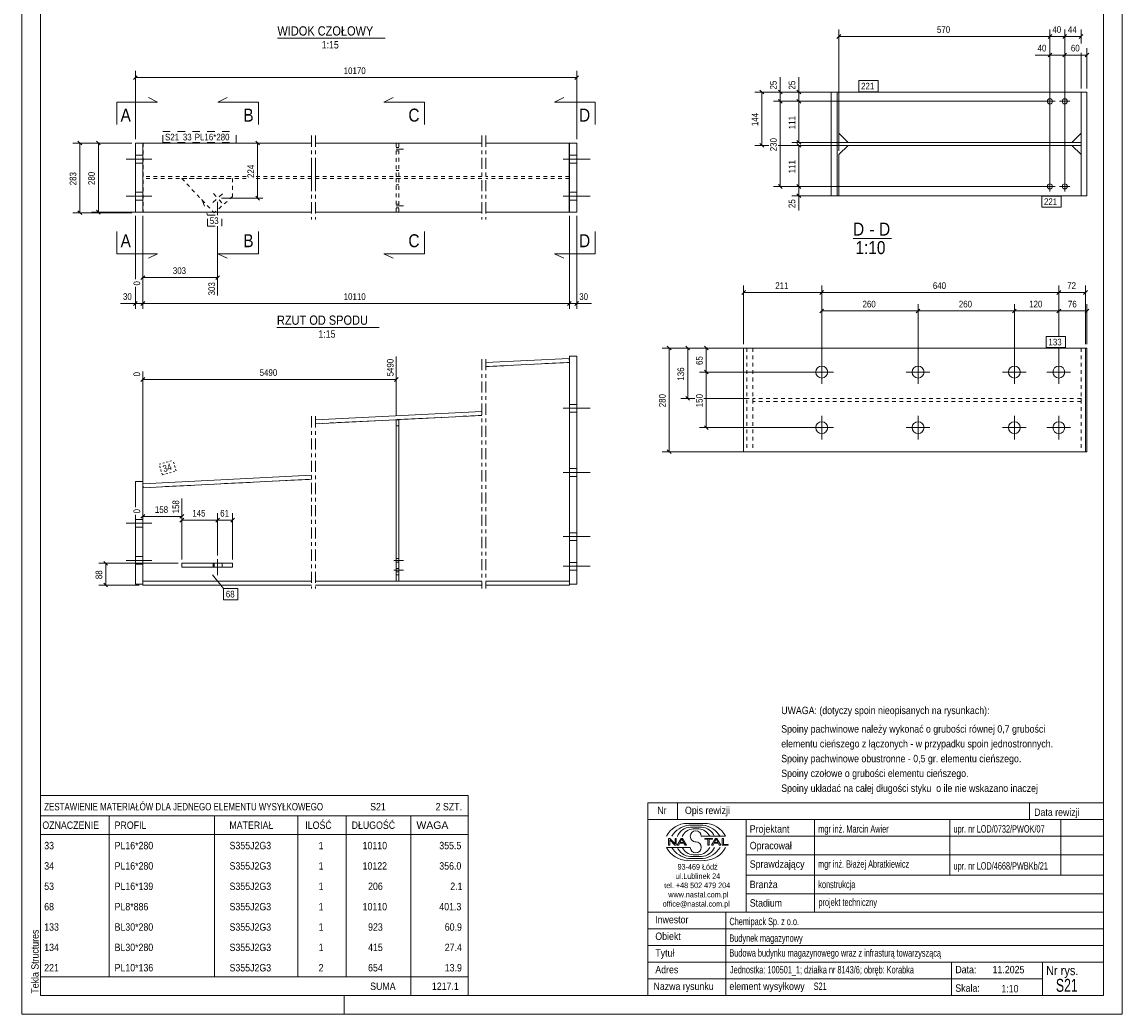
# Model space of a CAD drawing. Header units: millimetres. Extents: x 0 to 297, y 0 to 420.
# Tile 1 of 2: x 0 to 297, y 0 to 268. Entities that reach past the tile are written whole.
import ezdxf

# ---------------------------------------------------------------- set-up
doc = ezdxf.new("R2010")
doc.units = ezdxf.units.MM
for name, pattern in [('XKITLINE00', [0]), ('XKITLINE01', [4, 1, -1, 1, -1]), ('XKITLINE02', [4, 2, -2]), ('XKITLINE03', [6, 3, -1, 1, -1]), ('XKITLINE04', [3, 0.5, -0.5, 0.5, -0.5, 0.5, -0.5])]:
    doc.linetypes.add(name, pattern=pattern)
for name, color, linetype, lineweight in [('Arkusz rysunku', 3, 'Continuous', 0), ('Element', 2, 'Continuous', 0), ('Inny typ obiektu', 7, 'Continuous', 0), ('Przekrój', 7, 'Continuous', 0), ('Wymiar', 4, 'Continuous', 0), ('Znak elementu', 2, 'Continuous', 0), ('Śruba', 3, 'Continuous', 0)]:
    doc.layers.add(name, color=color, linetype=linetype, lineweight=lineweight)
doc.styles.add('ARIAL', font='ARIAL.TTF')

msp = doc.modelspace()

# ---------------------------------------------------------------- linework, layer by layer
at = {"layer": 'Arkusz rysunku', "linetype": 'XKITLINE00', "lineweight": 0}
for p, q in [((0, 420), (0, 0)), ((297, 0), (297, 420)), ((5, 415), (5, 5)), ((292, 5), (292, 415)), ((5, 5), (292, 5)), ((87, 0), (87, 5)), ((0, 0), (297, 0))]:
    msp.add_line(p, q, dxfattribs=at)
at = {"layer": 'Element', "linetype": 'XKITLINE00', "lineweight": 0}
for p, q in [((218.51, 249.02), (220.55, 249.02)), ((218.51, 221.02), (218.51, 249.02)), ((218.51, 249.02), (220.12, 249.02)), ((218.51, 221.02), (218.51, 249.02)), ((220.12, 221.02), (220.12, 249.02)), ((220.12, 249.02), (220.12, 221.02)), ((220.55, 249.02), (220.55, 237.92)), ((285.94, 249.02), (220.55, 249.02)), ((285.94, 249.02), (287.54, 249.02)), ((285.94, 221.02), (285.94, 249.02)), ((285.94, 249.02), (287.54, 249.02)), ((285.94, 221.02), (285.94, 249.02)), ((287.54, 249.02), (287.54, 221.02)), ((287.54, 249.02), (287.54, 221.02)), ((220.55, 237.92), (223.05, 235.42)), ((283.44, 235.42), (285.94, 237.92)), ((30.62, 216.58), (30.62, 235.25)), ((30.62, 235.25), (32.62, 235.25)), ((32.62, 235.25), (78.2, 235.25)), ((32.62, 235.25), (32.62, 216.58)), ((79.2, 235.25), (124.2, 235.25)), ((125.2, 235.25), (147.78, 235.25)), ((147.73, 235.25), (147.73, 216.58)), ((147.78, 216.58), (147.78, 235.25)), ((149.78, 235.25), (147.78, 235.25)), ((149.78, 235.25), (149.78, 216.58)), ((220.12, 234.62), (220.12, 235.42)), ((220.12, 235.42), (285.94, 235.42)), ((220.12, 235.42), (285.94, 235.42)), ((220.12, 234.62), (220.12, 235.42)), ((285.94, 235.42), (285.94, 234.62)), ((285.94, 235.42), (285.94, 234.62)), ((285.94, 234.62), (220.12, 234.62)), ((285.94, 234.62), (220.12, 234.62)), ((223.05, 234.62), (220.55, 232.12)), ((220.55, 232.12), (220.55, 221.02)), ((285.94, 232.12), (283.44, 234.62)), ((218.51, 221.02), (220.55, 221.02)), ((220.12, 221.02), (218.51, 221.02)), ((220.55, 221.02), (285.94, 221.02)), ((287.54, 221.02), (285.94, 221.02)), ((287.54, 221.02), (285.94, 221.02)), ((32.62, 216.58), (30.62, 216.58)), ((78.2, 216.58), (32.62, 216.58)), ((51.7, 216.58), (51.86, 216.41)), ((51.86, 216.41), (52.05, 216.58)), ((124.2, 216.58), (79.2, 216.58)), ((147.78, 216.58), (125.2, 216.58)), ((149.78, 216.58), (147.78, 216.58)), ((287.14, 179.88), (194.84, 179.88)), ((194.84, 179.88), (194.84, 151.88)), ((287.14, 179.88), (287.14, 151.88)), ((287.14, 179.88), (287.54, 179.88)), ((287.54, 151.88), (287.54, 179.88)), ((125.2, 175.93), (147.73, 177.06)), ((125.2, 174.86), (147.78, 175.99)), ((147.73, 177.06), (147.78, 175.99)), ((149.78, 177.66), (147.78, 177.66)), ((147.78, 177.66), (147.78, 116.13)), ((149.78, 116.13), (149.78, 177.66)), ((79.2, 160.49), (124.2, 162.75)), ((79.2, 159.43), (124.2, 161.69)), ((101.04, 160.52), (101.04, 116.93)), ((101.7, 160.52), (101.04, 160.52)), ((101.7, 160.52), (101.7, 116.93)), ((287.14, 151.88), (194.84, 151.88)), ((287.14, 151.88), (287.54, 151.88)), ((30.62, 143.79), (30.62, 136.91)), ((32.62, 143.79), (30.62, 143.79)), ((32.62, 143.21), (78.2, 145.5)), ((32.62, 116.13), (32.62, 143.79)), ((32.62, 143.21), (32.67, 142.15)), ((32.67, 142.15), (78.2, 144.43)), ((32.67, 142.15), (32.62, 142.14)), ((30.62, 134.85), (30.62, 116.13)), ((43.15, 120.66), (43.15, 121.73)), ((56.87, 121.73), (43.15, 121.73)), ((56.87, 120.66), (43.15, 120.66)), ((51.86, 120.66), (51.86, 121.73)), ((56.87, 120.66), (56.87, 121.73)), ((30.62, 116.13), (32.62, 116.13)), ((32.62, 115.86), (32.62, 116.93)), ((32.62, 116.93), (78.2, 116.93)), ((78.2, 115.86), (32.62, 115.86)), ((79.2, 116.93), (124.2, 116.93)), ((124.2, 115.86), (79.2, 115.86)), ((101.7, 116.93), (101.04, 116.93)), ((125.2, 116.93), (147.78, 116.93)), ((147.78, 115.86), (125.2, 115.86)), ((147.78, 116.93), (147.78, 115.86)), ((147.78, 116.13), (149.78, 116.13))]:
    msp.add_line(p, q, dxfattribs=at)
at = {"layer": 'Element', "linetype": 'XKITLINE01', "lineweight": 0}
for p, q in [((220.55, 249.02), (220.88, 249.02)), ((285.94, 249.02), (285.94, 237.92)), ((32.62, 235.25), (32.62, 216.58)), ((32.62, 235.25), (78.2, 235.25)), ((32.62, 216.58), (32.62, 235.25)), ((32.62, 235.25), (32.67, 235.25)), ((32.67, 235.25), (32.67, 216.58)), ((79.2, 235.25), (124.2, 235.25)), ((101.04, 226.18), (101.04, 235.25)), ((101.04, 235.25), (101.7, 235.25)), ((101.7, 235.25), (101.7, 226.18)), ((125.2, 235.25), (147.78, 235.25)), ((147.78, 235.25), (147.73, 235.25)), ((147.78, 235.25), (147.78, 216.58)), ((147.78, 235.25), (147.78, 216.58)), ((223.05, 235.42), (283.44, 235.42)), ((283.44, 234.62), (223.05, 234.62)), ((285.94, 221.02), (285.94, 232.12)), ((32.62, 225.65), (32.62, 226.18)), ((60.5, 226.18), (32.62, 226.18)), ((78.2, 226.18), (63.02, 226.18)), ((124.2, 226.18), (79.2, 226.18)), ((101.7, 227.85), (101.04, 227.85)), ((101.7, 226.18), (101.04, 226.18)), ((147.78, 226.18), (125.2, 226.18)), ((147.78, 225.65), (147.78, 226.18)), ((60.5, 225.65), (32.62, 225.65)), ((43.15, 225.65), (56.87, 225.65)), ((43.15, 225.65), (51.7, 216.58)), ((56.87, 225.65), (56.87, 220.81)), ((78.2, 225.65), (63.02, 225.65)), ((124.2, 225.65), (79.2, 225.65)), ((101.7, 225.65), (101.04, 225.65)), ((101.04, 225.65), (101.04, 216.58)), ((101.7, 223.98), (101.04, 223.98)), ((101.7, 216.58), (101.7, 225.65)), ((147.78, 225.65), (125.2, 225.65)), ((56.87, 220.81), (52.05, 216.58)), ((220.55, 221.02), (220.88, 221.02)), ((32.62, 216.58), (78.2, 216.58)), ((32.67, 216.58), (32.62, 216.58)), ((79.2, 216.58), (124.2, 216.58)), ((101.04, 216.58), (101.7, 216.58)), ((125.2, 216.58), (147.78, 216.58)), ((147.73, 216.58), (147.78, 216.58)), ((197.72, 179.88), (195.74, 179.88)), ((195.74, 179.88), (195.74, 151.88)), ((197.34, 179.88), (197.34, 151.88)), ((285.94, 179.88), (287.14, 179.88)), ((285.94, 179.88), (285.94, 151.88)), ((125.2, 174.86), (147.78, 175.99)), ((147.78, 116.93), (147.78, 175.99)), ((285.94, 166.28), (197.34, 166.28)), ((197.34, 165.48), (197.34, 166.28)), ((285.94, 165.48), (197.34, 165.48)), ((285.94, 165.48), (285.94, 166.28)), ((79.2, 159.43), (124.2, 161.69)), ((101.7, 160.52), (101.04, 160.52)), ((101.04, 160.52), (101.04, 116.93)), ((101.7, 116.93), (101.7, 160.52)), ((101.04, 158.86), (101.7, 158.86)), ((101.04, 158.86), (101.7, 158.86)), ((195.74, 151.88), (197.72, 151.88)), ((285.94, 151.88), (287.14, 151.88)), ((32.62, 142.14), (78.2, 144.43)), ((32.62, 142.14), (32.62, 116.93)), ((51.86, 121.73), (43.15, 121.73)), ((43.15, 120.66), (51.86, 120.66)), ((56.87, 120.66), (56.87, 121.73)), ((32.62, 116.93), (78.2, 116.93)), ((79.2, 116.93), (124.2, 116.93)), ((101.04, 118.59), (101.7, 118.59)), ((101.04, 118.59), (101.7, 118.59)), ((101.04, 116.93), (101.7, 116.93)), ((125.2, 116.93), (147.78, 116.93))]:
    msp.add_line(p, q, dxfattribs=at)
at = {"layer": 'Element', "linetype": 'XKITLINE03', "lineweight": 0}
for p, q in [((78.2, 237.25), (78.2, 214.58)), ((78.2, 237.25), (78.2, 214.58)), ((79.2, 237.25), (79.2, 214.58)), ((79.2, 237.25), (79.2, 214.58)), ((124.2, 237.25), (124.2, 214.58)), ((124.2, 237.25), (124.2, 214.58)), ((125.2, 237.25), (125.2, 214.58)), ((125.2, 237.25), (125.2, 214.58)), ((78.2, 228.18), (78.2, 223.65)), ((79.2, 228.18), (79.2, 223.65)), ((124.2, 176.86), (124.2, 114.93)), ((125.2, 176.86), (125.2, 114.93)), ((78.2, 161.43), (78.2, 114.93)), ((79.2, 161.43), (79.2, 114.93))]:
    msp.add_line(p, q, dxfattribs=at)
at = {"layer": 'Inny typ obiektu', "linetype": 'XKITLINE00', "lineweight": 0}
for p, q in [((68.96, 263.53), (98.04, 263.53)), ((224.38, 209.5), (234.78, 209.5)), ((68.83, 185.41), (96.42, 185.41)), ((5, 59), (5, 53.5)), ((5, 59), (120.5, 59)), ((120.5, 59), (120.5, 53.5)), ((169, 57), (169, 52.5)), ((169, 57), (292, 57)), ((177, 57), (177, 52.5)), ((272, 57), (272, 52.5)), ((292, 57), (292, 52.5)), ((5, 53.5), (5, 48.5)), ((5, 53.5), (120.5, 53.5)), ((23.5, 53.5), (23.5, 48.5)), ((52, 48.5), (52, 53.5)), ((74.5, 53.5), (74.5, 48.5)), ((87.5, 53.5), (87.5, 48.5)), ((105, 53.5), (105, 48.5)), ((120.5, 53.5), (120.5, 48.5)), ((292, 52.5), (169, 52.5)), ((169, 5), (169, 52.5)), ((169, 52.5), (292, 52.5)), ((179.62, 51.49), (184.23, 51.5)), ((180.07, 50.99), (183.86, 51)), ((180.46, 50.49), (183.45, 50.49)), ((195.5, 52.5), (195.5, 27.5)), ((214, 27.5), (214, 52.5)), ((250.5, 52.5), (250.5, 37.5)), ((280.5, 52.5), (280.5, 37.5)), ((292, 52.5), (292, 5)), ((5, 48.5), (120.5, 48.5)), ((5, 48.5), (5, 43)), ((23.5, 48.5), (23.5, 43)), ((52, 43), (52, 48.5)), ((74.5, 48.5), (74.5, 43)), ((87.5, 48.5), (87.5, 43)), ((105, 48.5), (105, 43)), ((120.5, 48.5), (120.5, 43)), ((181.2, 49.98), (182.73, 49.99)), ((183.42, 47.99), (189.98, 47.99)), ((195.5, 48), (292, 48)), ((180.43, 45.01), (174, 45.01)), ((174.93, 47.44), (174.57, 47.44)), ((174.57, 47.44), (174.57, 45.56)), ((174.57, 45.56), (174.9, 45.56)), ((174.9, 47.04), (176.29, 45.56)), ((174.9, 45.56), (174.9, 47.04)), ((176.31, 45.96), (174.93, 47.44)), ((176.29, 45.56), (176.65, 45.56)), ((176.65, 47.44), (176.31, 47.44)), ((176.31, 47.44), (176.31, 45.96)), ((176.65, 45.56), (176.65, 47.44)), ((177.96, 47.44), (176.94, 45.56)), ((176.94, 45.56), (177.31, 45.56)), ((177.31, 45.56), (177.61, 46.13)), ((177.61, 46.13), (178.71, 46.13)), ((177.71, 46.33), (178.14, 47.24)), ((178.6, 46.33), (177.71, 46.33)), ((178.33, 47.44), (177.96, 47.44)), ((178.14, 47.24), (178.6, 46.33)), ((179.41, 45.56), (178.33, 47.44)), ((178.71, 46.13), (179.02, 45.56)), ((179.02, 45.56), (179.41, 45.56)), ((186.43, 47.44), (184.34, 47.44)), ((184.34, 47.44), (184.34, 47.22)), ((184.34, 47.22), (185.21, 47.22)), ((185.21, 47.22), (185.21, 45.56)), ((185.21, 45.56), (185.56, 45.56)), ((185.56, 45.56), (185.56, 47.22)), ((185.56, 47.22), (186.43, 47.22)), ((187.21, 47.44), (186.2, 45.56)), ((186.2, 45.56), (186.57, 45.56)), ((186.43, 47.22), (186.43, 47.44)), ((186.57, 45.56), (186.86, 46.13)), ((186.86, 46.13), (187.96, 46.13)), ((186.96, 46.33), (187.39, 47.24)), ((187.86, 46.33), (186.96, 46.33)), ((187.59, 47.44), (187.21, 47.44)), ((187.4, 47.24), (187.39, 47.24)), ((187.4, 47.24), (187.86, 46.33)), ((188.67, 45.56), (187.59, 47.44)), ((187.96, 46.13), (188.27, 45.56)), ((188.27, 45.56), (188.67, 45.56)), ((189.36, 47.44), (189.01, 47.44)), ((189.01, 47.44), (189.01, 45.56)), ((189.01, 45.56), (190.66, 45.56)), ((189.36, 45.78), (189.36, 47.44)), ((190.66, 45.78), (189.36, 45.78)), ((190.66, 45.56), (190.66, 45.78)), ((5, 43), (5, 37.5)), ((23.5, 43), (23.5, 37.5)), ((52, 37.5), (52, 43)), ((74.5, 43), (74.5, 37.5)), ((87.5, 43), (87.5, 37.5)), ((105, 43), (105, 37.5)), ((120.5, 43), (120.5, 37.5)), ((180.07, 42.01), (183.86, 42)), ((180.46, 42.51), (183.45, 42.51)), ((181.2, 43.02), (182.73, 43.01)), ((195.5, 43), (292, 43)), ((179.62, 41.51), (184.23, 41.5)), ((5, 37.5), (5, 32)), ((23.5, 37.5), (23.5, 32)), ((52, 32), (52, 37.5)), ((74.5, 37.5), (74.5, 32)), ((87.5, 37.5), (87.5, 32)), ((105, 37.5), (105, 32)), ((120.5, 37.5), (120.5, 32)), ((195.5, 37.5), (292, 37.5)), ((5, 32), (5, 26.5)), ((23.5, 32), (23.5, 26.5)), ((52, 26.5), (52, 32)), ((74.5, 32), (74.5, 26.5)), ((87.5, 32), (87.5, 26.5)), ((105, 32), (105, 26.5)), ((120.5, 32), (120.5, 26.5)), ((195.5, 32.5), (292, 32.5)), ((169, 27.5), (292, 27.5)), ((190, 5), (190, 27.5)), ((5, 26.5), (5, 21)), ((23.5, 26.5), (23.5, 21)), ((52, 21), (52, 26.5)), ((74.5, 26.5), (74.5, 21)), ((87.5, 26.5), (87.5, 21)), ((105, 26.5), (105, 21)), ((120.5, 26.5), (120.5, 21)), ((5, 21), (5, 15.5)), ((23.5, 21), (23.5, 15.5)), ((52, 15.5), (52, 21)), ((74.5, 21), (74.5, 15.5)), ((87.5, 21), (87.5, 15.5)), ((105, 21), (105, 15.5)), ((120.5, 21), (120.5, 15.5)), ((169, 23), (292, 23)), ((169, 18.5), (292, 18.5)), ((5, 15.5), (5, 10)), ((23.5, 15.5), (23.5, 10)), ((52, 10), (52, 15.5)), ((74.5, 15.5), (74.5, 10)), ((87.5, 15.5), (87.5, 10)), ((105, 15.5), (105, 10)), ((120.5, 15.5), (120.5, 10)), ((169, 14), (292, 14)), ((251, 5), (251, 14)), ((275.5, 5), (275.5, 14)), ((5, 10), (5, 5)), ((5, 10), (120.5, 10)), ((105, 10), (105, 5)), ((120.5, 10), (120.5, 5)), ((169, 9.5), (275.5, 9.5)), ((5, 5), (120.5, 5)), ((169, 5), (292, 5))]:
    msp.add_line(p, q, dxfattribs=at)
for centre, radius, start, end in [((179.72, 45.08), 6.42, 90.8317, 153.0136), ((180.67, 45), 6.02, 95.7347, 150.2266), ((183.22, 46.41), 4.08, 22.7023, 86.7527), ((183.24, 44.98), 6.04, 29.8256, 84.1252), ((184.25, 45.07), 6.43, 27.0191, 90.199), ((180.7, 46.42), 4.07, 93.3428, 157.3393), ((181.33, 46.6), 3.38, 92.229, 155.8008), ((181.92, 47.99), 1.49, 0.0741, 179.9259), ((181.92, 47.99), 1.49, 179.9259, 270), ((182.59, 46.6), 3.39, 24.2351, 87.5913), ((179.72, 47.92), 6.42, 206.9864, 269.1683), ((180.67, 48), 6.02, 209.7734, 264.2653), ((180.7, 46.58), 4.07, 202.6607, 266.6572), ((181.33, 46.4), 3.38, 204.1992, 267.771), ((181.92, 45.01), 1.49, 180.0741, 359.9259), ((181.92, 45), 1.49, 0.0741, 90), ((182.59, 46.4), 3.39, 272.4087, 335.7649), ((183.22, 46.59), 4.08, 273.2473, 337.2977), ((183.24, 48.02), 6.04, 275.8748, 330.1744), ((184.25, 47.93), 6.43, 269.801, 332.9809)]:
    msp.add_arc(centre, radius, start, end, dxfattribs=at)
at = {"layer": 'Przekrój', "linetype": 'XKITLINE00', "lineweight": 0}
for p, q in [((36.62, 246.29), (34.12, 247.54)), ((52.87, 246.29), (55.37, 247.54)), ((97.7, 246.29), (100.2, 247.54)), ((143.78, 246.29), (146.28, 247.54)), ((25.62, 246.29), (25.62, 240.29)), ((25.62, 246.29), (31.62, 246.29)), ((31.62, 246.29), (36.62, 246.29)), ((57.87, 246.29), (52.87, 246.29)), ((63.87, 246.29), (57.87, 246.29)), ((63.87, 246.29), (63.87, 240.29)), ((102.7, 246.29), (97.7, 246.29)), ((108.7, 246.29), (102.7, 246.29)), ((108.7, 246.29), (108.7, 240.29)), ((148.78, 246.29), (143.78, 246.29)), ((154.78, 246.29), (148.78, 246.29)), ((154.78, 246.29), (154.78, 240.29)), ((25.62, 205.36), (25.62, 211.36)), ((63.87, 205.36), (63.87, 211.36)), ((108.7, 205.36), (108.7, 211.36)), ((154.78, 205.36), (154.78, 211.36)), ((25.62, 205.36), (31.62, 205.36)), ((31.62, 205.36), (36.62, 205.36)), ((36.62, 205.36), (34.12, 204.11)), ((52.87, 205.36), (55.37, 204.11)), ((57.87, 205.36), (52.87, 205.36)), ((63.87, 205.36), (57.87, 205.36)), ((97.7, 205.36), (100.2, 204.11)), ((102.7, 205.36), (97.7, 205.36)), ((108.7, 205.36), (102.7, 205.36)), ((143.78, 205.36), (146.28, 204.11)), ((148.78, 205.36), (143.78, 205.36)), ((154.78, 205.36), (148.78, 205.36))]:
    msp.add_line(p, q, dxfattribs=at)
at = {"layer": 'Wymiar', "linetype": 'XKITLINE00', "lineweight": 0}
for p, q in [((221.06, 264.53), (220.04, 263.51)), ((220.55, 233.12), (220.55, 265.88)), ((278.05, 264.53), (277.03, 263.51)), ((278.05, 264.53), (277.03, 263.51)), ((277.54, 224.52), (277.54, 265.88)), ((277.54, 224.52), (277.54, 265.88)), ((282.05, 264.53), (281.03, 263.51)), ((282.05, 264.53), (281.03, 263.51)), ((281.54, 224.52), (281.54, 265.88)), ((281.54, 224.52), (281.54, 265.88)), ((286.45, 264.53), (285.43, 263.51)), ((285.94, 262.14), (285.94, 265.88)), ((220.55, 264.02), (277.54, 264.02)), ((277.54, 264.02), (281.54, 264.02)), ((281.54, 264.02), (285.94, 264.02)), ((277.54, 259.02), (273.52, 259.02)), ((277.54, 259.02), (273.52, 259.02)), ((278.05, 259.53), (277.03, 258.51)), ((277.54, 224.52), (277.54, 260.88)), ((277.54, 259.02), (281.54, 259.02)), ((282.05, 259.53), (281.03, 258.51)), ((282.05, 259.53), (281.03, 258.51)), ((281.54, 224.52), (281.54, 260.88)), ((281.54, 224.52), (281.54, 260.88)), ((281.54, 259.02), (287.54, 259.02)), ((285.94, 250.02), (285.94, 259.62)), ((288.05, 259.53), (287.03, 258.51)), ((287.54, 250.02), (287.54, 260.88)), ((31.13, 253.42), (30.11, 252.4)), ((30.62, 236.25), (30.62, 254.77)), ((30.62, 252.91), (149.78, 252.91)), ((150.29, 253.42), (149.27, 252.4)), ((149.78, 236.25), (149.78, 254.77)), ((204.74, 249.02), (204.74, 253.04)), ((204.74, 249.02), (204.74, 253.04)), ((209.74, 249.02), (209.74, 253.04)), ((209.74, 249.02), (209.74, 253.04)), ((199.23, 249.53), (200.25, 248.51)), ((204.23, 249.53), (205.25, 248.51)), ((209.23, 249.53), (210.25, 248.51)), ((219.55, 249.02), (197.88, 249.02)), ((199.74, 234.62), (199.74, 249.02)), ((219.55, 249.02), (202.88, 249.02)), ((276.54, 246.52), (202.88, 246.52)), ((276.54, 246.52), (202.88, 246.52)), ((204.23, 247.03), (205.25, 246.01)), ((204.23, 247.03), (205.25, 246.01)), ((204.74, 246.52), (204.74, 249.02)), ((204.74, 223.52), (204.74, 246.52)), ((219.55, 249.02), (207.88, 249.02)), ((276.54, 246.52), (207.88, 246.52)), ((276.54, 246.52), (207.88, 246.52)), ((209.23, 247.03), (210.25, 246.01)), ((209.23, 247.03), (210.25, 246.01)), ((209.74, 246.52), (209.74, 249.02)), ((209.74, 235.42), (209.74, 246.52)), ((29.62, 235.25), (13.76, 235.25)), ((15.11, 235.76), (16.13, 234.74)), ((15.62, 216.41), (15.62, 235.25)), ((29.62, 235.25), (18.76, 235.25)), ((20.11, 235.76), (21.13, 234.74)), ((20.62, 216.58), (20.62, 235.25)), ((53.82, 235.25), (65.06, 235.25)), ((63.11, 235.76), (64.13, 234.74)), ((63.62, 220.36), (63.62, 235.25)), ((199.23, 235.13), (200.25, 234.11)), ((222.05, 235.42), (207.88, 235.42)), ((209.23, 235.93), (210.25, 234.91)), ((209.23, 235.13), (210.25, 234.11)), ((201.62, 234.62), (197.88, 234.62)), ((222.05, 234.62), (204.14, 234.62)), ((222.05, 234.62), (207.88, 234.62)), ((209.74, 223.52), (209.74, 234.62)), ((276.54, 223.52), (202.88, 223.52)), ((204.23, 224.03), (205.25, 223.01)), ((276.54, 223.52), (207.88, 223.52)), ((276.54, 223.52), (207.88, 223.52)), ((209.23, 224.03), (210.25, 223.01)), ((209.23, 224.03), (210.25, 223.01)), ((209.74, 221.02), (209.74, 223.52)), ((53.82, 220.36), (65.06, 220.36)), ((63.11, 220.87), (64.13, 219.85)), ((219.55, 221.02), (207.88, 221.02)), ((209.23, 221.53), (210.25, 220.51)), ((209.74, 221.02), (209.74, 217)), ((209.74, 221.02), (209.74, 217)), ((15.11, 216.92), (16.13, 215.9)), ((20.11, 217.09), (21.13, 216.07)), ((52.82, 219.36), (52.82, 215.76)), ((29.62, 216.41), (13.76, 216.41)), ((31.62, 216.58), (18.76, 216.58)), ((30.62, 215.58), (30.62, 198.45)), ((32.62, 215.58), (32.62, 190.47)), ((32.62, 215.58), (32.62, 190.47)), ((32.62, 215.58), (32.62, 196.76)), ((147.78, 215.58), (147.78, 190.47)), ((147.78, 215.58), (147.78, 190.47)), ((149.78, 215.58), (149.78, 190.47)), ((52.82, 212.76), (52.82, 194.09)), ((33.13, 199.42), (32.11, 198.4)), ((53.33, 199.42), (52.32, 198.4)), ((30.62, 196.4), (30.62, 190.47)), ((32.62, 198.91), (52.82, 198.91)), ((194.84, 180.88), (194.84, 196.74)), ((215.94, 174.38), (215.94, 196.74)), ((215.94, 174.38), (215.94, 196.74)), ((279.94, 182.98), (279.94, 196.74)), ((279.94, 182.98), (279.94, 196.74)), ((287.14, 180.88), (287.14, 196.74)), ((195.35, 195.39), (194.33, 194.37)), ((194.84, 194.88), (215.94, 194.88)), ((216.45, 195.39), (215.43, 194.37)), ((216.45, 195.39), (215.43, 194.37)), ((215.94, 194.88), (279.94, 194.88)), ((280.45, 195.39), (279.43, 194.37)), ((280.45, 195.39), (279.43, 194.37)), ((279.94, 194.88), (287.14, 194.88)), ((287.65, 195.39), (286.63, 194.37)), ((30.62, 191.91), (26.6, 191.91)), ((30.62, 191.91), (26.6, 191.91)), ((31.13, 192.42), (30.11, 191.4)), ((30.62, 191.91), (32.62, 191.91)), ((33.13, 192.42), (32.11, 191.4)), ((33.13, 192.42), (32.11, 191.4)), ((32.62, 191.91), (147.78, 191.91)), ((148.29, 192.42), (147.27, 191.4)), ((148.29, 192.42), (147.27, 191.4)), ((147.78, 191.91), (149.78, 191.91)), ((150.29, 192.42), (149.27, 191.4)), ((149.78, 191.91), (153.8, 191.91)), ((149.78, 191.91), (153.8, 191.91)), ((216.45, 190.39), (215.43, 189.37)), ((215.94, 174.38), (215.94, 191.74)), ((242.45, 190.39), (241.43, 189.37)), ((242.45, 190.39), (241.43, 189.37)), ((241.94, 174.38), (241.94, 191.74)), ((241.94, 174.38), (241.94, 191.74)), ((268.45, 190.39), (267.43, 189.37)), ((268.45, 190.39), (267.43, 189.37)), ((267.94, 174.38), (267.94, 191.74)), ((267.94, 174.38), (267.94, 191.74)), ((280.45, 190.39), (279.43, 189.37)), ((280.45, 190.39), (279.43, 189.37)), ((279.94, 182.98), (279.94, 191.74)), ((279.94, 182.98), (279.94, 191.74)), ((288.05, 190.39), (287.03, 189.37)), ((287.54, 180.88), (287.54, 191.74)), ((215.94, 189.88), (241.94, 189.88)), ((241.94, 189.88), (267.94, 189.88)), ((267.94, 189.88), (279.94, 189.88)), ((279.94, 189.88), (287.54, 189.88)), ((194.74, 179.88), (172.88, 179.88)), ((174.23, 180.39), (175.25, 179.37)), ((174.74, 151.88), (174.74, 179.88)), ((193.84, 179.88), (177.88, 179.88)), ((179.23, 180.39), (180.25, 179.37)), ((179.74, 166.28), (179.74, 179.88)), ((193.84, 179.88), (182.88, 179.88)), ((184.23, 180.39), (185.25, 179.37)), ((184.74, 173.38), (184.74, 179.88)), ((279.94, 174.38), (279.94, 179.98)), ((279.94, 174.38), (279.94, 179.98)), ((279.94, 174.38), (279.94, 179.98)), ((279.94, 174.38), (279.94, 179.98)), ((101.04, 161.52), (101.04, 177.55)), ((32.62, 117.93), (32.62, 173.55)), ((214.94, 173.38), (182.88, 173.38)), ((214.94, 173.38), (182.88, 173.38)), ((184.23, 173.89), (185.25, 172.87)), ((184.23, 173.89), (185.25, 172.87)), ((184.74, 158.38), (184.74, 173.38)), ((33.13, 171.9), (32.11, 170.88)), ((32.62, 171.39), (101.04, 171.39)), ((101.55, 171.9), (100.53, 170.88)), ((179.23, 166.79), (180.25, 165.77)), ((181.62, 166.28), (177.88, 166.28)), ((196.34, 166.28), (184.14, 166.28)), ((214.94, 158.38), (182.88, 158.38)), ((184.23, 158.89), (185.25, 157.87)), ((194.74, 151.88), (172.88, 151.88)), ((174.23, 152.39), (175.25, 151.37)), ((43.15, 122.73), (43.15, 139.22)), ((33.13, 134.9), (32.11, 133.88)), ((32.62, 117.93), (32.62, 136.55)), ((32.62, 134.39), (43.15, 134.39)), ((43.66, 134.9), (42.64, 133.88)), ((43.66, 133.9), (42.64, 132.88)), ((43.15, 122.73), (43.15, 135.25)), ((53.33, 133.9), (52.32, 132.88)), ((53.33, 133.9), (52.32, 132.88)), ((52.82, 123.83), (52.82, 135.25)), ((52.82, 123.83), (52.82, 135.25)), ((57.38, 133.9), (56.36, 132.88)), ((56.87, 122.73), (56.87, 135.25)), ((43.15, 133.39), (52.82, 133.39)), ((52.82, 133.39), (56.87, 133.39)), ((22.11, 122.24), (23.13, 121.22)), ((42.15, 121.73), (20.76, 121.73)), ((22.62, 115.86), (22.62, 121.73)), ((31.62, 115.86), (20.76, 115.86)), ((22.11, 116.37), (23.13, 115.35))]:
    msp.add_line(p, q, dxfattribs=at)
at = {"layer": 'Znak elementu', "linetype": 'XKITLINE00', "lineweight": 0}
for p, q in [((225.95, 252.12), (231.15, 252.12)), ((225.95, 249.12), (225.95, 252.12)), ((231.15, 249.12), (231.15, 252.12)), ((225.95, 249.12), (231.15, 249.12)), ((275.33, 220.92), (280.54, 220.92)), ((275.33, 217.92), (275.33, 220.92)), ((280.54, 217.92), (280.54, 220.92)), ((275.33, 217.92), (280.54, 217.92)), ((276.54, 182.98), (281.74, 182.98)), ((276.54, 179.98), (276.54, 182.98)), ((281.74, 179.98), (281.74, 182.98)), ((276.54, 179.98), (281.74, 179.98)), ((51.43, 118.6), (54.43, 114.91)), ((54.43, 114.91), (58.3, 114.91)), ((54.43, 111.91), (54.43, 114.91)), ((58.3, 111.91), (58.3, 114.91)), ((54.43, 111.91), (58.3, 111.91))]:
    msp.add_line(p, q, dxfattribs=at)
at = {"layer": 'Znak elementu', "linetype": 'XKITLINE02', "lineweight": 0}
for p, q in [((38.02, 238.35), (57.79, 238.35)), ((38.02, 235.35), (38.02, 238.35)), ((57.79, 235.35), (57.79, 238.35)), ((38.02, 235.35), (57.79, 235.35)), ((48.56, 220.05), (50.11, 215.76)), ((50.11, 215.76), (53.98, 215.76)), ((50.11, 212.76), (50.11, 215.76)), ((53.98, 212.76), (53.98, 215.76)), ((50.11, 212.76), (53.98, 212.76))]:
    msp.add_line(p, q, dxfattribs=at)
at = {"layer": 'Znak elementu', "linetype": 'XKITLINE04', "lineweight": 0}
for p, q in [((37.05, 148.47), (40.77, 149.56)), ((41.61, 146.68), (40.77, 149.56)), ((37.9, 145.59), (37.05, 148.47)), ((37.9, 145.59), (41.61, 146.68))]:
    msp.add_line(p, q, dxfattribs=at)
at = {"layer": 'Śruba', "linetype": 'XKITLINE00', "lineweight": 0}
for p, q in [((276.14, 246.52), (278.94, 246.52)), ((277.54, 247.92), (277.54, 245.12)), ((280.14, 246.52), (282.94, 246.52)), ((281.54, 247.92), (281.54, 245.12)), ((30.62, 231.98), (32.62, 231.98)), ((30.62, 231.98), (32.62, 231.98)), ((149.78, 231.98), (147.78, 231.98)), ((149.78, 231.98), (147.78, 231.98)), ((149.78, 231.98), (147.78, 231.98)), ((149.78, 231.98), (147.78, 231.98)), ((28.15, 230.91), (35.09, 230.91)), ((28.15, 230.91), (35.09, 230.91)), ((30.62, 229.85), (32.62, 229.85)), ((30.62, 229.85), (32.62, 229.85)), ((153.45, 230.91), (146.12, 230.91)), ((153.45, 230.91), (146.12, 230.91)), ((153.45, 230.91), (146.12, 230.91)), ((153.45, 230.91), (146.12, 230.91)), ((149.78, 229.85), (147.78, 229.85)), ((149.78, 229.85), (147.78, 229.85)), ((149.78, 229.85), (147.78, 229.85)), ((149.78, 229.85), (147.78, 229.85)), ((278.94, 223.52), (276.14, 223.52)), ((277.54, 222.12), (277.54, 224.92)), ((282.94, 223.52), (280.14, 223.52)), ((281.54, 222.12), (281.54, 224.92)), ((28.15, 220.91), (35.09, 220.91)), ((28.15, 220.91), (35.09, 220.91)), ((30.62, 221.98), (32.62, 221.98)), ((30.62, 221.98), (32.62, 221.98)), ((30.62, 219.85), (32.62, 219.85)), ((30.62, 219.85), (32.62, 219.85)), ((51.52, 219.22), (52.39, 219.98)), ((51.68, 221.66), (52.44, 220.8)), ((53.97, 219.06), (53.21, 219.93)), ((54.13, 221.5), (53.26, 220.74)), ((153.45, 220.91), (146.12, 220.91)), ((153.45, 220.91), (146.12, 220.91)), ((153.45, 220.91), (146.12, 220.91)), ((153.45, 220.91), (146.12, 220.91)), ((149.78, 221.98), (147.78, 221.98)), ((149.78, 221.98), (147.78, 221.98)), ((149.78, 221.98), (147.78, 221.98)), ((149.78, 221.98), (147.78, 221.98)), ((149.78, 219.85), (147.78, 219.85)), ((149.78, 219.85), (147.78, 219.85)), ((149.78, 219.85), (147.78, 219.85)), ((149.78, 219.85), (147.78, 219.85)), ((215.94, 170.18), (215.94, 176.58)), ((241.94, 170.18), (241.94, 176.58)), ((267.94, 170.18), (267.94, 176.58)), ((279.94, 170.18), (279.94, 176.58)), ((212.74, 173.38), (219.14, 173.38)), ((238.74, 173.38), (245.14, 173.38)), ((264.74, 173.38), (271.14, 173.38)), ((276.74, 173.38), (283.14, 173.38)), ((153.45, 163.59), (146.12, 163.59)), ((153.45, 163.59), (146.12, 163.59)), ((149.78, 164.66), (147.78, 164.66)), ((149.78, 164.66), (147.78, 164.66)), ((149.78, 162.53), (147.78, 162.53)), ((149.78, 162.53), (147.78, 162.53)), ((215.94, 155.18), (215.94, 161.58)), ((241.94, 155.18), (241.94, 161.58)), ((267.94, 155.18), (267.94, 161.58)), ((279.94, 155.18), (279.94, 161.58)), ((212.74, 158.38), (219.14, 158.38)), ((238.74, 158.38), (245.14, 158.38)), ((264.74, 158.38), (271.14, 158.38)), ((276.74, 158.38), (283.14, 158.38)), ((153.45, 146.26), (146.12, 146.26)), ((153.45, 146.26), (146.12, 146.26)), ((149.78, 147.33), (147.78, 147.33)), ((149.78, 147.33), (147.78, 147.33)), ((149.78, 145.19), (147.78, 145.19)), ((149.78, 145.19), (147.78, 145.19)), ((28.15, 132.53), (35.09, 132.53)), ((28.15, 132.53), (35.09, 132.53)), ((30.62, 133.59), (32.62, 133.59)), ((30.62, 133.59), (32.62, 133.59)), ((30.62, 131.46), (32.62, 131.46)), ((30.62, 131.46), (32.62, 131.46)), ((153.45, 128.93), (146.12, 128.93)), ((153.45, 128.93), (146.12, 128.93)), ((149.78, 129.99), (147.78, 129.99)), ((149.78, 129.99), (147.78, 129.99)), ((149.78, 127.86), (147.78, 127.86)), ((149.78, 127.86), (147.78, 127.86)), ((28.15, 122.53), (35.09, 122.53)), ((28.15, 122.53), (35.09, 122.53)), ((30.62, 123.59), (32.62, 123.59)), ((30.62, 123.59), (32.62, 123.59)), ((52.82, 118.49), (52.82, 122.83)), ((103.04, 122.53), (100.37, 122.53)), ((101.7, 122.99), (101.04, 122.99)), ((101.7, 122.06), (101.04, 122.06)), ((149.78, 121.99), (147.78, 121.99)), ((149.78, 121.99), (147.78, 121.99)), ((30.62, 121.46), (32.62, 121.46)), ((30.62, 121.46), (32.62, 121.46)), ((51.6, 120.66), (51.6, 121.73)), ((54.05, 120.66), (54.05, 121.73)), ((103.04, 119.86), (100.37, 119.86)), ((101.7, 120.33), (101.04, 120.33)), ((101.7, 119.39), (101.04, 119.39)), ((153.45, 120.93), (146.12, 120.93)), ((153.45, 120.93), (146.12, 120.93)), ((149.78, 119.86), (147.78, 119.86)), ((149.78, 119.86), (147.78, 119.86))]:
    msp.add_line(p, q, dxfattribs=at)
at = {"layer": 'Śruba', "linetype": 'XKITLINE02', "lineweight": 0}
for p, q in [((103.04, 233.58), (100.37, 233.58)), ((103.04, 233.58), (100.37, 233.58)), ((101.7, 234.05), (101.04, 234.05)), ((101.7, 234.05), (101.04, 234.05)), ((101.7, 233.11), (101.04, 233.11)), ((101.7, 233.11), (101.04, 233.11)), ((103.04, 218.25), (100.37, 218.25)), ((103.04, 218.25), (100.37, 218.25)), ((101.7, 218.71), (101.04, 218.71)), ((101.7, 218.71), (101.04, 218.71)), ((101.7, 217.78), (101.04, 217.78)), ((101.7, 217.78), (101.04, 217.78)), ((103.04, 122.53), (100.37, 122.53)), ((101.7, 122.99), (101.04, 122.99)), ((101.7, 122.06), (101.04, 122.06)), ((103.04, 119.86), (100.37, 119.86)), ((101.7, 120.33), (101.04, 120.33)), ((101.7, 119.39), (101.04, 119.39))]:
    msp.add_line(p, q, dxfattribs=at)
at = {"layer": 'Śruba', "linetype": 'XKITLINE00', "lineweight": 0}
for centre, radius in [((277.54, 246.52), 0.7), ((281.54, 246.52), 0.7), ((277.54, 223.52), 0.7), ((281.54, 223.52), 0.7), ((215.94, 173.38), 1.6), ((241.94, 173.38), 1.6), ((267.94, 173.38), 1.6), ((279.94, 173.38), 1.6), ((215.94, 158.38), 1.6), ((241.94, 158.38), 1.6), ((267.94, 158.38), 1.6), ((279.94, 158.38), 1.6)]:
    msp.add_circle(centre, radius, dxfattribs=at)

# ---------------------------------------------------------------- texts
at = {"layer": 'Arkusz rysunku', "style": 'ARIAL', "width": 0.85}
msp.add_text('Tekla Structures', height=2, rotation=90, dxfattribs=at).set_placement((4.5, 5.5))
at = {"layer": 'Inny typ obiektu', "style": 'ARIAL'}
for s, height, width, p in [('WIDOK CZOŁOWY', 2.5, 0.85, (68.96, 264.28)), ('1:15', 2, 0.85, (80.91, 260.78)), ('D', 3.5, 0.85, (224.38, 210.25)), ('-', 3.5, 0.85, (228.8, 210.25)), ('D', 3.5, 0.85, (231.41, 210.25)), ('1:10', 3.5, 0.85, (225.04, 205.25)), ('RZUT OD SPODU', 2.5, 0.85, (68.83, 186.16)), ('1:15', 2, 0.85, (80.03, 182.66)), ('UWAGA: (dotyczy spoin nieopisanych na rysunkach):', 2, 0.85, (205, 81)), ('Spoiny pachwinowe należy wykonać o grubości równej 0,7 grubości', 2, 0.85, (205, 76)), ('elementu cieńszego z łączonych - w przypadku spoin jednostronnych.', 2, 0.85, (205, 72)), ('Spoiny pachwinowe obustronne - 0,5 gr. elementu cieńszego.', 2, 0.85, (205, 68)), ('Spoiny czołowe o grubości elementu cieńszego.', 2, 0.85, (205, 64)), ('Spoiny układać na całej długości styku  o ile nie wskazano inaczej', 2, 0.85, (205, 60)), ('ZESTAWIENIE MATERIAŁÓW DLA JEDNEGO ELEMENTU WYSYŁKOWEGO', 2, 0.765, (6, 55)), ('S21', 2, 0.85, (94, 55)), ('2', 2, 0.85, (111.69, 55)), (' SZT.', 2, 0.85, (113, 55)), ('Nr', 2, 0.85, (171.54, 54)), ('Opis rewizji', 2, 0.85, (179, 54)), ('Data rewizji', 2, 0.85, (273.28, 53.5)), ('OZNACZENIE', 2, 0.85, (5.5, 50)), ('PROFIL', 2, 0.85, (25, 50)), ('MATERIAŁ', 2, 0.85, (56, 50)), ('ILOŚĆ', 2, 0.85, (76.5, 50)), ('DŁUGOŚĆ', 2, 0.85, (89, 50)), ('WAGA', 2, 1.008832, (106.5, 50)), ('Projektant', 2, 0.85, (196.5, 49)), ('mgr inż. Marcin Awier', 2, 0.68, (215, 49)), ('upr. nr LOD/0732/PWOK/07', 2, 0.68, (251.5, 49)), ('33', 2, 0.85, (6, 44.5)), ('PL16*280', 2, 0.85, (25, 44.5)), ('S355J2G3', 2, 0.85, (56.04, 44.5)), ('1', 2, 0.85, (80.09, 44.5)), ('10110', 2, 0.85, (91.96, 44.5)), ('355.5', 2, 0.85, (112.67, 44.5)), ('Opracował', 2, 0.85, (196.5, 44.5)), ('Sprawdzający', 2, 0.85, (196.5, 39.5)), ('mgr inż. Błażej Abratkiewicz', 2, 0.68, (214.94, 39.5)), ('34', 2, 0.85, (6, 39)), ('PL16*280', 2, 0.85, (25, 39)), ('S355J2G3', 2, 0.85, (56.04, 39)), ('1', 2, 0.85, (80.09, 39)), ('10122', 2, 0.85, (91.96, 39)), ('356.0', 2, 0.85, (112.67, 39)), ('93-469 Łódź', 1.5, 0.85, (177, 39)), ('upr. nr LOD/4668/PWBKb/21', 2, 0.68, (251.5, 39)), ('PL16*139', 2, 0.85, (25, 33.5)), ('ul.Lublinek 24', 1.5, 0.85, (176.5, 36.5)), ('Branża', 2, 0.85, (196.5, 34)), ('konstrukcja', 2, 0.68, (215, 34)), ('53', 2, 0.85, (6, 33.5)), ('S355J2G3', 2, 0.85, (56.04, 33.5)), ('1', 2, 0.85, (80.09, 33.5)), ('206', 2, 0.85, (93.44, 33.5)), ('2.1', 2, 0.85, (115.63, 33.5)), ('tel. +48 502 479 204', 1.5, 0.85, (173.41, 34)), ('www.nastal.com.pl', 1.5, 0.85, (174.5, 31.5)), ('68', 2, 0.85, (6, 28)), ('PL8*886', 2, 0.85, (25, 28)), ('S355J2G3', 2, 0.85, (56.04, 28)), ('1', 2, 0.85, (80.09, 28)), ('10110', 2, 0.85, (91.96, 28)), ('401.3', 2, 0.85, (112.67, 28)), ('office@nastal.com.pl', 1.5, 0.85, (173, 29)), ('Stadium', 2, 0.85, (196.5, 29)), ('projekt techniczny', 2, 0.68, (215.04, 29.19)), ('133', 2, 0.85, (6, 22.5)), ('BL30*280', 2, 0.85, (25, 22.5)), ('S355J2G3', 2, 0.85, (56.04, 22.5)), ('1', 2, 0.85, (80.09, 22.5)), ('923', 2, 0.85, (93.44, 22.5)), ('60.9', 2, 0.85, (114.15, 22.5)), ('Inwestor', 2, 0.85, (170.96, 24.5)), ('Chemipack Sp. z o.o.', 2, 0.68, (191, 24)), ('Obiekt', 2, 0.85, (171, 20)), ('Budynek magazynowy', 2, 0.68, (191, 19.5)), ('134', 2, 0.85, (6, 17)), ('BL30*280', 2, 0.85, (25, 17)), ('S355J2G3', 2, 0.85, (56.04, 17)), ('1', 2, 0.85, (80.09, 17)), ('415', 2, 0.85, (93.44, 17)), ('27.4', 2, 0.85, (114.15, 17)), ('Tytuł', 2, 0.85, (171, 15.5)), ('Budowa budynku magazynowego wraz z infrasturą towarzyszącą', 2, 0.68, (191, 15.5)), ('221', 2, 0.85, (6, 11.5)), ('PL10*136', 2, 0.85, (25, 11.5)), ('S355J2G3', 2, 0.85, (56.04, 11.5)), ('2', 2, 0.85, (80.09, 11.5)), ('654', 2, 0.85, (93.44, 11.5)), ('13.9', 2, 0.85, (114.15, 11.5)), ('Adres', 2, 0.85, (171, 11)), ('Jednostka: 100501_1; działka nr 8143/6; obręb: Korabka', 2, 0.68, (191.16, 10.96)), ('Data:', 2, 0.85, (252, 11)), ('11.2025', 2, 0.85, (262.06, 11)), ('Nr rys.', 2.5, 0.85, (276.5, 10.5)), ('S21', 3.5, 0.68, (279.14, 6)), ('SUMA', 2, 0.85, (94, 6.5)), ('1217.1', 2, 0.85, (110.68, 6.5)), ('Nazwa rysunku', 2, 0.85, (170.5, 6.5)), ('element wysyłkowy', 2, 0.85, (191, 6.5)), ('S21', 2, 0.68, (213.75, 6.5)), ('Skala:', 2, 0.85, (252, 6)), ('1:10', 2, 0.85, (264.42, 5.85))]:
    msp.add_text(s, height=height, dxfattribs=dict(at, width=width)).set_placement(p)
at = {"layer": 'Przekrój', "style": 'ARIAL', "width": 0.85}
for s, p in [('A', (26.62, 241.04)), ('B', (59.76, 241.04)), ('C', (104.33, 241.04)), ('D', (150.41, 241.04)), ('A', (26.62, 207.11)), ('B', (59.76, 207.11)), ('C', (104.33, 207.11)), ('D', (150.41, 207.11))]:
    msp.add_text(s, height=3.5, dxfattribs=at).set_placement(p)
at = {"layer": 'Wymiar', "style": 'ARIAL', "width": 0.85}
for s, p in [('570', (247.04, 264.98)), ('40', (278.2, 264.98)), ('44', (282.4, 264.98)), ('40', (274.19, 259.98)), ('60', (283.2, 259.98)), ('10170', (86.86, 253.87)), ('303', (40.72, 199.87)), ('211', (203.39, 195.84)), ('640', (245.94, 195.84)), ('72', (282.21, 195.84)), ('30', (27.27, 192.87)), ('10110', (86.86, 192.87)), ('30', (150.46, 192.87)), ('260', (226.94, 190.84)), ('260', (252.94, 190.84)), ('120', (271.94, 190.84)), ('76', (282.4, 190.84)), ('5490', (64.16, 172.35)), ('158', (35.88, 135.35)), ('145', (45.98, 134.35)), ('61', (53.51, 134.35))]:
    msp.add_text(s, height=1.8, dxfattribs=at).set_placement(p)
for s, p in [('25', (203.78, 249.7)), ('25', (208.78, 249.7)), ('144', (198.78, 239.82)), ('111', (208.78, 238.97)), ('230', (203.78, 233.02)), ('224', (62.66, 225.8)), ('111', (208.78, 227.07)), ('283', (14.66, 223.83)), ('280', (19.66, 223.91)), ('25', (208.78, 217.68)), ('0', (31.9, 196.76)), ('303', (52.1, 194.09)), ('5490', (100.32, 172.21)), ('65', (183.78, 175.3)), ('0', (31.9, 172.21)), ('136', (178.78, 171.08)), ('280', (173.78, 163.88)), ('150', (183.78, 163.88)), ('158', (42.43, 135.21)), ('0', (31.9, 135.21)), ('88', (21.66, 117.46))]:
    msp.add_text(s, height=1.8, rotation=90.0002, dxfattribs=at).set_placement(p)
at = {"layer": 'Znak elementu', "style": 'ARIAL', "width": 0.85}
for s, p in [('221', (226.55, 249.72)), ('S21', (38.62, 235.95)), ('33', (43.43, 235.95)), ('PL16*280', (46.64, 235.95)), ('221', (275.93, 218.52)), ('53', (50.71, 213.36)), ('133', (277.14, 180.58)), ('68', (55.03, 112.51))]:
    msp.add_text(s, height=1.8, dxfattribs=at).set_placement(p)
msp.add_text('34', height=1.8, rotation=16.3866, dxfattribs=at).set_placement((38.31, 146.34))

doc.saveas('drawing.dxf')
